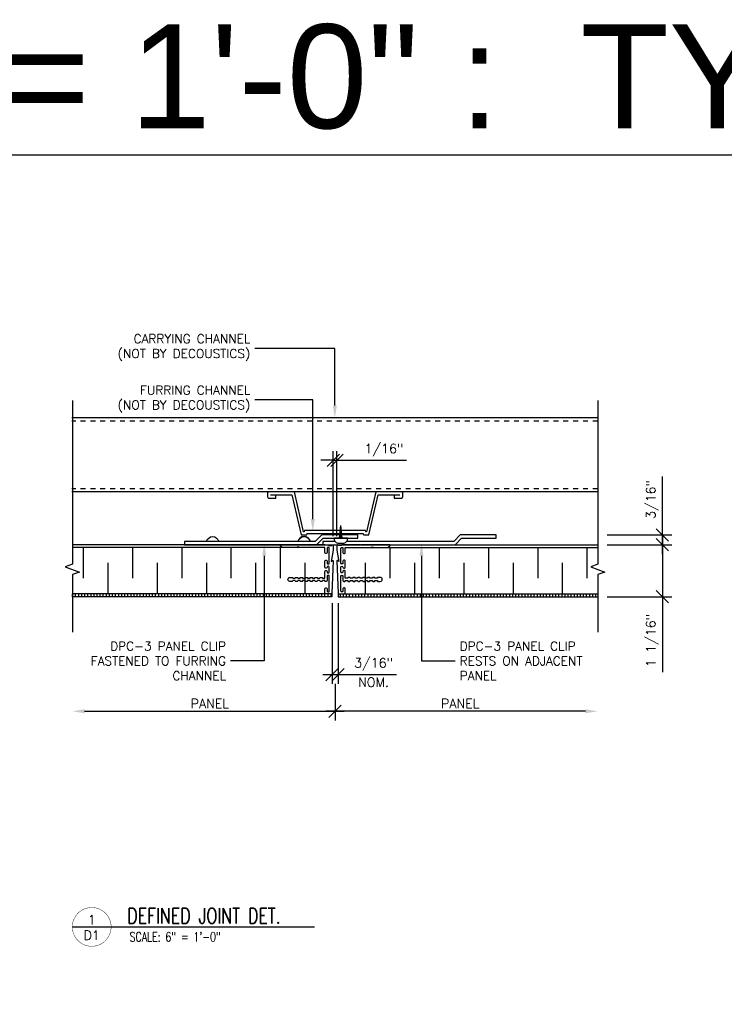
# Model space of a CAD drawing. Header units: inches. Extents: x 31 to 585, y 3457 to 3603.
# Tile 9 of 24: x 240 to 254, y 3510 to 3530. Entities that reach past the tile are written whole.
import ezdxf
from ezdxf import colors
from ezdxf.entities.mleader import LeaderData, LeaderLine
from ezdxf.enums import TextEntityAlignment as Align
from ezdxf.math import Vec2, Vec3

# ---------------------------------------------------------------- set-up
doc = ezdxf.new("R2010")
doc.units = ezdxf.units.IN
doc.header["$MEASUREMENT"] = 0
doc.linetypes.add('HIDDEN', pattern=[0.375, 0.25, -0.125])
for name, color, linetype in [('1-DIM', 4, 'Continuous'), ('1-MOUNT', 155, 'Continuous'), ('1-PANEL', 6, 'Continuous'), ('1-TEXT', 2, 'Continuous'), ('1-TITLE', 4, 'Continuous')]:
    doc.layers.add(name, color=color, linetype=linetype)
doc.styles.add('GEN NOTES', font='ARIALUNI.TTF')
doc.styles.add('TEXT', font='romans.shx')
doc.dimstyles.new('DIM 6-12', dxfattribs={"dimscale": 2, "dimtxt": 0.09375, "dimasz": 0.125, "dimexe": 0.09375, "dimexo": 0.09375, "dimgap": 0.03125, "dimtad": 1, "dimdec": 4, "dimzin": 3, "dimdsep": 46, "dimlunit": 5, "dimtxsty": 'TEXT', "dimblk": 'OBLIQUE', "dimcen": 0.09375, "dimdle": 0.09375, "dimclrd": 256, "dimclre": 4, "dimclrt": 2, "dimadec": 0, "dimazin": 0, "dimtfac": 1, "dimtdec": 4, "dimtmove": 0, "dimatfit": 3, "dimfxl": 0, "dimfrac": 2, "dimtolj": 1, "dimtzin": 0, "dimlwd": -1, "dimlwe": -1, "dimarcsym": 0})
pattern_1 = [(90, (-71.16289, 3270.660996), (-0.0625, 1e-17), [])]

# ---------------------------------------------------------------- blocks, each defined once
blk = doc.blocks.new('_Oblique')
at = {"color": 0, "linetype": 'ByBlock', "lineweight": -2}
blk.add_line((-0.5, -0.5), (0.5, 0.5), dxfattribs=at)
blk = doc.blocks.new('*D19')
at = {"layer": '1-DIM', "color": 4, "transparency": 16777216}
blk.add_line((246.292, 3516.332), (246.292, 3515.586), dxfattribs=at)
at = {"layer": '1-DIM', "transparency": 16777216}
blk.add_line((241.208, 3515.773), (246.48, 3515.773), dxfattribs=at)
blk.add_solid([(241.208, 3515.815), (241.208, 3515.732), (240.958, 3515.773)], dxfattribs=at)
at = {"layer": 'Defpoints', "color": 0, "transparency": 16777216}
for p in [(246.292, 3516.519), (240.958, 3515.773), (246.292, 3515.773)]:
    blk.add_point(p, dxfattribs=at)
at = {"layer": '1-DIM', "transparency": 16777216, "xscale": 0.25, "yscale": 0.25, "zscale": 0.25}
blk.add_blockref('_Oblique', (246.292, 3515.773), dxfattribs=at)
at = {"layer": '1-DIM', "color": 2, "transparency": 16777216, "insert": (243.75, 3515.93), "char_height": 0.1875, "attachment_point": 5, "style": 'TEXT', "bg_fill": 3, "box_fill_scale": 1.25, "bg_fill_color": 256, "bg_fill_true_color": 13158600, "bg_fill_transparency": 0}
blk.add_mtext('\\A1;PANEL', dxfattribs=at)
blk = doc.blocks.new('*D20')
at = {"layer": '1-DIM', "color": 4, "transparency": 16777216}
for p, q in [((246.23, 3517.965), (246.23, 3516.332)), ((246.355, 3517.965), (246.355, 3516.332))]:
    blk.add_line(p, q, dxfattribs=at)
at = {"layer": '1-DIM', "transparency": 16777216}
for p, q in [((246.042, 3516.519), (246.355, 3516.519)), ((246.355, 3516.519), (247.542, 3516.519))]:
    blk.add_line(p, q, dxfattribs=at)
at = {"layer": 'Defpoints', "color": 0, "transparency": 16777216}
for p in [(246.23, 3518.152), (246.355, 3518.152), (246.355, 3516.519)]:
    blk.add_point(p, dxfattribs=at)
at = {"layer": '1-DIM', "transparency": 16777216, "xscale": 0.25, "yscale": 0.25, "zscale": 0.25, "rotation": 180}
blk.add_blockref('_Oblique', (246.23, 3516.519), dxfattribs=at)
at = {"layer": '1-DIM', "transparency": 16777216, "xscale": 0.25, "yscale": 0.25, "zscale": 0.25}
blk.add_blockref('_Oblique', (246.355, 3516.519), dxfattribs=at)
at = {"layer": '1-DIM', "color": 2, "transparency": 16777216, "insert": (247.073, 3516.725), "char_height": 0.1875, "attachment_point": 5, "style": 'TEXT', "bg_fill": 3, "box_fill_scale": 1.25, "bg_fill_color": 256, "bg_fill_true_color": 13158600, "bg_fill_transparency": 0}
blk.add_mtext('\\A1;3/16"', dxfattribs=at)
at = {"layer": '1-DIM', "color": 2, "transparency": 16777216, "insert": (247.073, 3516.363), "char_height": 0.1875, "attachment_point": 5, "style": 'TEXT', "bg_fill": 3, "box_fill_scale": 1.25, "bg_fill_color": 256, "bg_fill_true_color": 13158600, "bg_fill_transparency": 0}
blk.add_mtext('\\A1;NOM.', dxfattribs=at)
blk = doc.blocks.new('*D21')
at = {"layer": '1-DIM', "color": 4, "transparency": 16777216}
blk.add_line((246.292, 3516.332), (246.292, 3515.586), dxfattribs=at)
at = {"layer": '1-DIM', "transparency": 16777216}
blk.add_line((251.376, 3515.773), (246.105, 3515.773), dxfattribs=at)
blk.add_solid([(251.376, 3515.815), (251.376, 3515.732), (251.626, 3515.773)], dxfattribs=at)
at = {"layer": 'Defpoints', "color": 0, "transparency": 16777216}
for p in [(246.292, 3516.519), (246.292, 3515.773), (251.626, 3515.773)]:
    blk.add_point(p, dxfattribs=at)
at = {"layer": '1-DIM', "transparency": 16777216, "xscale": 0.25, "yscale": 0.25, "zscale": 0.25, "rotation": 180}
blk.add_blockref('_Oblique', (246.292, 3515.773), dxfattribs=at)
at = {"layer": '1-DIM', "color": 2, "transparency": 16777216, "insert": (248.834, 3515.93), "char_height": 0.1875, "attachment_point": 5, "style": 'TEXT', "bg_fill": 3, "box_fill_scale": 1.25, "bg_fill_color": 256, "bg_fill_true_color": 13158600, "bg_fill_transparency": 0}
blk.add_mtext('\\A1;PANEL', dxfattribs=at)
blk = doc.blocks.new('*D37')
at = {"layer": '1-DIM', "color": 4, "transparency": 16777216}
for p, q in [((246.255, 3519.33), (246.255, 3521.055)), ((246.329, 3519.33), (246.329, 3521.055))]:
    blk.add_line(p, q, dxfattribs=at)
at = {"layer": '1-DIM', "transparency": 16777216}
for p, q in [((246.255, 3520.868), (246.005, 3520.868)), ((246.255, 3520.868), (246.329, 3520.868)), ((246.329, 3520.868), (247.74, 3520.868))]:
    blk.add_line(p, q, dxfattribs=at)
at = {"layer": 'Defpoints', "color": 0, "transparency": 16777216}
for p in [(246.329, 3520.868), (246.255, 3519.142), (246.329, 3519.142)]:
    blk.add_point(p, dxfattribs=at)
at = {"layer": '1-DIM', "transparency": 16777216, "xscale": 0.25, "yscale": 0.25, "zscale": 0.25}
blk.add_blockref('_Oblique', (246.255, 3520.868), dxfattribs=at)
at = {"layer": '1-DIM', "transparency": 16777216, "xscale": 0.25, "yscale": 0.25, "zscale": 0.25, "rotation": 180}
blk.add_blockref('_Oblique', (246.329, 3520.868), dxfattribs=at)
at = {"layer": '1-DIM', "color": 2, "transparency": 16777216, "insert": (247.284, 3521.073), "char_height": 0.1875, "attachment_point": 5, "style": 'TEXT', "bg_fill": 3, "box_fill_scale": 1.25, "bg_fill_color": 256, "bg_fill_true_color": 13158600, "bg_fill_transparency": 0}
blk.add_mtext('\\A1;1/16"', dxfattribs=at)
blk = doc.blocks.new('SCREW-S')
for p in [(-0.025, 0), (0.025, 0)]:
    blk.add_line(p, (0, -0.241))
blk.add_lwpolyline([(-0.128, 0), (-0.128, 0.011, -0.414214), (-0.043, 0.096), (0.043, 0.096, -0.414214), (0.128, 0.011), (0.128, 0)], format="xyb", close=True)
for points in [[(0.023, -0.016), (-0.024, -0.007)], [(0.021, -0.031), (-0.022, -0.023)], [(0.02, -0.047), (-0.021, -0.039)], [(0.018, -0.062), (-0.019, -0.055)], [(0.017, -0.078), (-0.017, -0.071)], [(0.015, -0.093), (-0.016, -0.087)], [(0.014, -0.109), (-0.014, -0.103)], [(0.012, -0.124), (-0.012, -0.12)], [(0.01, -0.14), (-0.011, -0.136)], [(0.009, -0.155), (-0.009, -0.152)], [(0.007, -0.171), (-0.007, -0.168)], [(0.006, -0.186), (-0.006, -0.184)], [(0.004, -0.202), (-0.004, -0.2)], [(0.002, -0.217), (-0.003, -0.216)], [(0.001, -0.233), (-0.001, -0.233)]]:
    blk.add_lwpolyline(points)
blk = doc.blocks.new('DPC3-LS')
at = {"layer": '1-MOUNT', "linetype": 'Continuous'}
blk.add_lwpolyline([(-0.188, 0), (-0.188, 0.688), (-0.062, 0.812), (-0.062, 3.312), (0, 3.312), (0, 0.787), (-0.125, 0.662), (-0.125, 0)], close=True, dxfattribs=at)
for centre in [(-0.036, 2.774), (-0.036, 1.026)]:
    blk.add_arc(centre, 0.12, 102.6804, 257.3196, dxfattribs=at)
blk = doc.blocks.new('*U44')
at = {"layer": '1-TEXT', "color": 2, "style": 'TEXT'}
blk.add_attdef('VIEWNAME', (0.89, 0.061), '', height=0.25, dxfattribs=at)
at = {"layer": '1-TEXT', "style": 'TEXT'}
for tag, p in [('NOTE1', (0.926, -0.281)), ('NOTE2', (0.926, -0.463)), ('NOTE3', (0.926, -0.655)), ('NOTE4', (0.926, -0.832))]:
    blk.add_attdef(tag, p, '', height=0.125, dxfattribs=at)
blk.add_wipeout([(0.314, 0.314), (0.236, 0.304), (0.163, 0.275), (0.099, 0.229), (0.049, 0.168), (0.015, 0.097), (0.001, 0.02), (0.006, -0.059), (0.03, -0.134), (0.072, -0.2), (0.13, -0.254), (0.199, -0.292), (0.275, -0.312), (0.354, -0.312), (0.43, -0.292), (0.499, -0.254), (0.556, -0.2), (0.599, -0.134), (0.623, -0.059), (0.628, 0.02), (0.613, 0.097), (0.58, 0.168), (0.529, 0.229), (0.466, 0.275), (0.392, 0.304)])
at = {"layer": '1-TITLE', "const_width": 0.00651}
blk.add_lwpolyline([(0, 0, 1), (0.628, 0, 0.414214), (0.314, 0.314, 0.414214), (0, 0, 2.926408)], format="xyb", dxfattribs=at)
at = {"layer": '1-TITLE', "const_width": 0.02}
blk.add_lwpolyline([(0, 0), (3.923, 0)], dxfattribs=at)
at = {"layer": '1-TEXT', "style": 'TEXT'}
for tag, p in [('DETAIL#', (0.301, 0.094)), ('SHEET#', (0.306, -0.207))]:
    blk.add_attdef(tag, text='', height=0.125, dxfattribs=at).set_placement(p, align=Align.CENTER)
blk = doc.blocks.new('*D65')
at = {"layer": '1-DIM', "transparency": 16777216}
for p, q in [((252.938, 3519.34), (252.938, 3518.097)), ((252.938, 3518.097), (252.938, 3516.57))]:
    blk.add_line(p, q, dxfattribs=at)
at = {"layer": '1-DIM', "color": 4, "transparency": 16777216}
for p, q in [((251.814, 3519.152), (253.126, 3519.152)), ((251.814, 3518.097), (253.126, 3518.097))]:
    blk.add_line(p, q, dxfattribs=at)
at = {"layer": 'Defpoints', "color": 0, "transparency": 16777216}
for p in [(251.626, 3519.152), (251.626, 3518.097), (252.938, 3518.097)]:
    blk.add_point(p, dxfattribs=at)
at = {"layer": '1-DIM', "transparency": 16777216, "xscale": 0.25, "yscale": 0.25, "zscale": 0.25}
for p, rotation in [((252.938, 3519.152), 90), ((252.938, 3518.097), 270)]:
    blk.add_blockref('_Oblique', p, dxfattribs=dict(at, rotation=rotation))
at = {"layer": '1-DIM', "color": 2, "transparency": 16777216, "insert": (252.733, 3517.209), "char_height": 0.1875, "attachment_point": 5, "rotation": 90, "style": 'TEXT', "bg_fill": 3, "box_fill_scale": 1.25, "bg_fill_color": 256, "bg_fill_true_color": 13158600, "bg_fill_transparency": 0}
blk.add_mtext('\\A1;1 1/16"', dxfattribs=at)
blk = doc.blocks.new('*D66')
at = {"layer": '1-DIM', "transparency": 16777216}
for p, q in [((252.938, 3519.352), (252.938, 3520.539)), ((252.938, 3518.965), (252.938, 3519.352))]:
    blk.add_line(p, q, dxfattribs=at)
at = {"layer": '1-DIM', "color": 4, "transparency": 16777216}
for p, q in [((251.814, 3519.352), (253.126, 3519.352)), ((251.814, 3519.152), (253.126, 3519.152))]:
    blk.add_line(p, q, dxfattribs=at)
at = {"layer": 'Defpoints', "color": 0, "transparency": 16777216}
for p in [(251.626, 3519.352), (252.938, 3519.352), (251.626, 3519.152)]:
    blk.add_point(p, dxfattribs=at)
at = {"layer": '1-DIM', "transparency": 16777216, "xscale": 0.25, "yscale": 0.25, "zscale": 0.25}
for p, rotation in [((252.938, 3519.352), 90), ((252.938, 3519.152), 270)]:
    blk.add_blockref('_Oblique', p, dxfattribs=dict(at, rotation=rotation))
at = {"layer": '1-DIM', "color": 2, "transparency": 16777216, "insert": (252.733, 3520.07), "char_height": 0.1875, "attachment_point": 5, "rotation": 90, "style": 'TEXT', "bg_fill": 3, "box_fill_scale": 1.25, "bg_fill_color": 256, "bg_fill_true_color": 13158600, "bg_fill_transparency": 0}
blk.add_mtext('\\A1;3/16"', dxfattribs=at)

msp = doc.modelspace()

# ---------------------------------------------------------------- linework, layer by layer
at = {"layer": '1-DIM'}
for points in [[(240.95814, 3522.07958), (240.95814, 3518.75779), (240.81325, 3518.70506), (241.10303, 3518.59959), (240.95814, 3518.54685), (240.95814, 3517.3757)], [(251.62605, 3522.07958), (251.62605, 3518.75779), (251.48116, 3518.70506), (251.77093, 3518.59959), (251.62605, 3518.54685), (251.62605, 3517.3757)]]:
    msp.add_lwpolyline(points, dxfattribs=at)
at = {"layer": '1-MOUNT', "color": 8}
msp.add_line((251.62605, 3521.72649), (240.94964, 3521.72649), dxfattribs=at)
at = {"layer": '1-MOUNT', "color": 8, "linetype": 'HIDDEN', "ltscale": 0.125}
msp.add_line((251.62605, 3521.66399), (240.94964, 3521.66399), dxfattribs=at)
at = {"layer": '1-MOUNT'}
msp.add_arc((245.66326, 3519.19069), 0.1276, 12.680383, 167.319617, dxfattribs=at)
at = {"layer": '1-PANEL', "linetype": 'Continuous'}
for p, q in [((246.08379, 3519.15232), (240.95814, 3519.15232)), ((246.50039, 3519.15232), (251.62605, 3519.15232))]:
    msp.add_line(p, q, dxfattribs=at)
at = {"layer": '1-PANEL'}
for p, q in [((246.08379, 3519.09689), (240.95814, 3519.09689)), ((246.50039, 3519.09689), (251.62605, 3519.09689))]:
    msp.add_line(p, q, dxfattribs=at)
at = {"layer": '1-PANEL', "color": 8}
for p, q in [((241.17887, 3519.09689), (241.17887, 3518.47189)), ((242.17887, 3519.09689), (242.17887, 3518.47189)), ((243.17887, 3519.09689), (243.17887, 3518.47189)), ((244.17887, 3519.09689), (244.17887, 3518.47189)), ((245.17887, 3519.09689), (245.17887, 3518.47189)), ((247.40532, 3519.09689), (247.40532, 3518.47189)), ((248.40532, 3519.09689), (248.40532, 3518.47189)), ((249.40532, 3519.09689), (249.40532, 3518.47189)), ((250.40532, 3519.09689), (250.40532, 3518.47189)), ((251.40532, 3519.09689), (251.40532, 3518.47189)), ((241.67887, 3518.78439), (241.67887, 3518.15939)), ((242.67887, 3518.78439), (242.67887, 3518.15939)), ((243.67887, 3518.78439), (243.67887, 3518.15939)), ((244.67887, 3518.78439), (244.67887, 3518.15939)), ((245.67887, 3518.78439), (245.67887, 3518.15939)), ((246.90532, 3518.78439), (246.90532, 3518.15939)), ((247.90532, 3518.78439), (247.90532, 3518.15939)), ((248.90532, 3518.78439), (248.90532, 3518.15939)), ((249.90532, 3518.78439), (249.90532, 3518.15939)), ((250.90532, 3518.78439), (250.90532, 3518.15939))]:
    msp.add_line(p, q, dxfattribs=at)
at = {"layer": 'Defpoints', "color": 3}
msp.add_lwpolyline([(224.52641, 3527.06477), (283.76922, 3527.06477), (283.76922, 3481.06477), (224.52641, 3481.06477)], close=True, dxfattribs=at)

# ---------------------------------------------------------------- texts
at = {"layer": '1-TEXT', "insert": (223.60346, 3528.64552), "char_height": 2.109375, "width": 58.693524, "attachment_point": 4, "style": 'GEN NOTES'}
msp.add_mtext('\\pi1.1839;SCALE: 6" = 1\'-0" :  TYP. DETAILS-D SIZE ', dxfattribs=at)

# ---------------------------------------------------------------- leaders
at = {"layer": '1-TEXT'}
ml = msp.add_multileader_mtext('Standard', dxfattribs=at)
ml.set_content('CARRYING CHANNEL \\P(NOT BY DECOUSTICS)', color=256, style='TEXT')
ml.set_leader_properties(color=4, linetype='ByLayer', lineweight=-1)
ml.build(insert=Vec2(0, 0))
ml.multileader.update_dxf_attribs({"text_left_attachment_type": 2, "text_right_attachment_type": 2, "dogleg_length": 0.36, "arrow_head_size": 0.25})
ctx = ml.context
ctx.base_point, ctx.char_height, ctx.arrow_head_size, ctx.landing_gap_size, ctx.plane_origin = Vec3(241.47201, 3523.13705), 0.18, 0.25, 0.09, Vec3(245.71838, 3522.35608)
ctx.left_attachment, ctx.right_attachment, ctx.text_align_type = 2, 2, 2
notes = []
notes.append((ctx, [(0, (1, 1, 0), (246.28784, 3523.13705), (-1, 0), 1.62726, [(0, [(246.28784, 3521.72649)], 0, [])])]))
ctx.mtext.insert, ctx.mtext.width, ctx.mtext.defined_height, ctx.mtext.alignment, ctx.mtext.flow_direction = Vec3(244.57058, 3523.42419), 3.6190957, 0.62826, 3, 5
ml = msp.add_multileader_mtext('Standard', dxfattribs=at)
ml.set_content('FURRING CHANNEL\\P(NOT BY DECOUSTICS)', color=256, style='TEXT')
ml.set_leader_properties(color=4, linetype='ByLayer', lineweight=-1)
ml.build(insert=Vec2(0, 0))
ml.multileader.update_dxf_attribs({"text_left_attachment_type": 2, "text_right_attachment_type": 2, "dogleg_length": 0.36, "arrow_head_size": 0.25})
ctx = ml.context
ctx.base_point, ctx.char_height, ctx.arrow_head_size, ctx.landing_gap_size, ctx.plane_origin = Vec3(241.47201, 3522.09313), 0.18, 0.25, 0.09, Vec3(245.27017, 3521.31216)
ctx.left_attachment, ctx.right_attachment, ctx.text_align_type = 2, 2, 2
notes.append((ctx, [(0, (1, 1, 0), (245.83964, 3522.09313), (-1, 0), 1.17906, [(0, [(245.83964, 3519.4233)], 0, [])])]))
ctx.mtext.insert, ctx.mtext.width, ctx.mtext.defined_height, ctx.mtext.alignment, ctx.mtext.flow_direction = Vec3(244.57058, 3522.38027), 3.6190957, 0.62826, 3, 5
ml = msp.add_multileader_mtext('Standard', dxfattribs=at)
ml.set_content('DPC-3 PANEL CLIP FASTENED TO FURRING CHANNEL', color=256, style='TEXT')
ml.set_leader_properties(color=4, linetype='ByLayer', lineweight=-1)
ml.build(insert=Vec2(0, 0))
ml.multileader.update_dxf_attribs({"text_left_attachment_type": 2, "text_right_attachment_type": 2, "dogleg_length": 0.36, "arrow_head_size": 0.25})
ctx = ml.context
ctx.base_point, ctx.char_height, ctx.arrow_head_size, ctx.landing_gap_size, ctx.plane_origin = Vec3(240.91196, 3516.79493), 0.18, 0.25, 0.09, Vec3(244.28507, 3516.01396)
ctx.left_attachment, ctx.right_attachment, ctx.text_align_type = 2, 2, 2
notes.append((ctx, [(0, (1, 1, 0), (244.85454, 3516.79493), (-1, 0), 0.68544, [(0, [(244.85454, 3519.17891)], 0, [])])]))
ctx.mtext.insert, ctx.mtext.width, ctx.mtext.defined_height, ctx.mtext.alignment, ctx.mtext.flow_direction = Vec3(244.0791, 3517.18493), 3.6190957, 0.62826, 3, 5
for ctx, leaders in notes:
    for number, flags, end, landing, length, lines in leaders:
        leader = LeaderData()
        leader.index, (leader.has_last_leader_line, leader.has_dogleg_vector, leader.attachment_direction) = number, flags
        leader.last_leader_point, leader.dogleg_vector, leader.dogleg_length = Vec3(end), Vec3(landing), length
        for number, points, colour, breaks in lines:
            line = LeaderLine()
            line.index, line.vertices, line.color, line.breaks = number, Vec3.list(points), colors.encode_raw_color(colour), breaks
            leader.lines.append(line)
        ctx.leaders.append(leader)

# ---------------------------------------------------------------- next in the draw order: block references
at = {"layer": '1-TITLE'}
ref = msp.add_blockref('*U44', (240.95814, 3511.39751), dxfattribs=dict(at, xscale=1.254172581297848, yscale=1.254172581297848, zscale=1.254172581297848))
ref.add_attrib('VIEWNAME', 'DEFINED JOINT DET.', (242.07448, 3511.46667), dxfattribs={"color": 2, "height": 0.312495, "style": 'TEXT', "width": 0.75})
ref.add_attrib('DETAIL#', '1', dxfattribs={"color": 2, "height": 0.1875, "style": 'TEXT'}).set_placement((241.35223, 3511.54128), align=Align.MIDDLE_CENTER)
ref.add_attrib('SHEET#', 'D1', dxfattribs={"color": 2, "height": 0.1875, "style": 'TEXT'}).set_placement((241.35223, 3511.22773), align=Align.MIDDLE_CENTER)
ref.add_attrib('NOTE1', 'SCALE: 6" = 1\'-0"', dxfattribs={"color": 2, "height": 0.1875, "style": 'TEXT', "width": 0.75}).set_placement((242.11968, 3511.04552), align=Align.BOTTOM_LEFT)

# ---------------------------------------------------------------- next in the draw order: dimensions: what is measured, and where the dimension line sits
at = {"layer": '1-DIM'}
dim = msp.add_linear_dim(base=(246.29209, 3515.77336), p1=(240.95814, 3515.77336), p2=(246.29209, 3516.51936), angle=180, text='PANEL', dimstyle='DIM 6-12', override={"dimpost": '"', "dimblk2": 'Oblique', "dimsah": 1}, dxfattribs=at)
dim.commit()
dim.dimension.update_dxf_attribs({"geometry": '*D19', "text_midpoint": (243.75012, 3515.92961)})

# ---------------------------------------------------------------- next in the draw order: dimensions: what is measured, and where the dimension line sits
dim = msp.add_linear_dim(base=(246.35459, 3516.51936), p1=(246.22959, 3518.15232), p2=(246.35459, 3518.15232), text='3/16"\\XNOM.', dimstyle='DIM 6-12', override={"dimpost": '"'}, dxfattribs=at)
dim.commit()
dim.dimension.update_dxf_attribs({"geometry": '*D20', "text_midpoint": (247.07334, 3516.51936)})

# ---------------------------------------------------------------- next in the draw order: hatches: boundary and pattern name
at = {"layer": '1-PANEL'}
h = msp.add_hatch(dxfattribs=at)
h.set_pattern_fill('ANSI31', color=8, scale=0.5, angle=45, style=0)
h.set_pattern_definition(pattern_1)
h.paths.add_polyline_path([(240.95814, 3518.15939), (246.22959, 3518.15939), (246.22959, 3518.09689), (240.95814, 3518.09689)])
h = msp.add_hatch(dxfattribs=at)
h.set_pattern_fill('ANSI31', color=8, scale=0.5, angle=45, style=0)
h.set_pattern_definition(pattern_1)
h.paths.add_polyline_path([(251.62605, 3518.15939), (246.35459, 3518.15939), (246.35459, 3518.09689), (251.62605, 3518.09689)])

# ---------------------------------------------------------------- next in the draw order: linework, layer by layer
for p, q in [((246.22959, 3518.15939), (240.95814, 3518.15939)), ((246.22959, 3518.09689), (240.95814, 3518.09689)), ((246.22959, 3518.15939), (246.22959, 3518.09689)), ((246.35459, 3518.15939), (251.62605, 3518.15939)), ((246.35459, 3518.15939), (246.35459, 3518.09689)), ((246.35459, 3518.09689), (251.62605, 3518.09689))]:
    msp.add_line(p, q, dxfattribs=at)
at = {"layer": '1-PANEL', "color": 7}
for points in [[(246.25534, 3519.14231), (246.25534, 3519.06238, -0.04254503), (246.25364, 3519.04238), (246.21411, 3518.81219), (246.23815, 3518.83237, -0.64926792), (246.25457, 3518.82436), (246.22959, 3518.16319, -0.40414051), (246.22566, 3518.15939), (246.08773, 3518.15939, -0.41421356), (246.08379, 3518.16333), (246.08379, 3518.26097, -0.41421356), (246.10348, 3518.28065), (246.11411, 3518.28065, -0.41421356), (246.13379, 3518.26097), (246.13379, 3518.20916, 0.41421356), (246.14379, 3518.19916), (246.16434, 3518.19916, 0.41421356), (246.17434, 3518.20916), (246.17434, 3518.52065, 0.41421356), (246.16434, 3518.53065), (246.14379, 3518.53065, 0.41421356), (246.13379, 3518.52065), (246.13379, 3518.42908, -0.41421356), (246.11411, 3518.40939), (246.09364, 3518.40939, -0.41421356), (246.08379, 3518.41924), (246.08379, 3518.42439), (246.03379, 3518.42439), (246.03379, 3518.41924, -0.41421356), (246.02395, 3518.40939), (245.99364, 3518.40939, -0.41421356), (245.98379, 3518.41924), (245.98379, 3518.42439), (245.93379, 3518.42439), (245.93379, 3518.41924, -0.41421356), (245.92395, 3518.40939), (245.89364, 3518.40939, -0.41421356), (245.88379, 3518.41924), (245.88379, 3518.42439), (245.83379, 3518.42439), (245.83379, 3518.41924, -0.41421356), (245.82395, 3518.40939), (245.79364, 3518.40939, -0.41421356), (245.78379, 3518.41924), (245.78379, 3518.42439), (245.73379, 3518.42439), (245.73379, 3518.41924, -0.41421356), (245.72395, 3518.40939), (245.69364, 3518.40939, -0.41421356), (245.68379, 3518.41924), (245.68379, 3518.42439), (245.63379, 3518.42439), (245.63379, 3518.41924, -0.41421356), (245.62395, 3518.40939), (245.59364, 3518.40939, -0.41421356), (245.58379, 3518.41924), (245.58379, 3518.42439), (245.53379, 3518.42439), (245.53379, 3518.41924, -0.41421356), (245.52395, 3518.40939), (245.49364, 3518.40939, -0.41421356), (245.48379, 3518.41924), (245.48379, 3518.42439), (245.43379, 3518.42439), (245.43379, 3518.41924, -0.41421356), (245.42395, 3518.40939), (245.37379, 3518.40939, -1), (245.37379, 3518.48939), (245.38379, 3518.48939), (245.42395, 3518.48939, -0.41421356), (245.43379, 3518.47955), (245.43379, 3518.47439), (245.48379, 3518.47439), (245.48379, 3518.47955, -0.41421356), (245.49364, 3518.48939), (245.52395, 3518.48939, -0.41421356), (245.53379, 3518.47955), (245.53379, 3518.47439), (245.58379, 3518.47439), (245.58379, 3518.47955, -0.41421356), (245.59364, 3518.48939), (245.62395, 3518.48939, -0.41421356), (245.63379, 3518.47955), (245.63379, 3518.47439), (245.68379, 3518.47439), (245.68379, 3518.47955, -0.41421356), (245.69364, 3518.48939), (245.72395, 3518.48939, -0.41421356), (245.73379, 3518.47955), (245.73379, 3518.47439), (245.78379, 3518.47439), (245.78379, 3518.47955, -0.41421356), (245.79364, 3518.48939), (245.82395, 3518.48939, -0.41421356), (245.83379, 3518.47955), (245.83379, 3518.47439), (245.88379, 3518.47439), (245.88379, 3518.47955, -0.41421356), (245.89364, 3518.48939), (245.92395, 3518.48939, -0.41421356), (245.93379, 3518.47955), (245.93379, 3518.47439), (245.98379, 3518.47439), (245.98379, 3518.47955, -0.41421356), (245.99364, 3518.48939), (246.02395, 3518.48939, -0.41421356), (246.03379, 3518.47955), (246.03379, 3518.47439), (246.08379, 3518.47439), (246.08379, 3518.60959, -0.41421356), (246.10348, 3518.62928), (246.11411, 3518.62928, -0.41421356), (246.13379, 3518.60959), (246.13379, 3518.60034, 0.41421356), (246.15348, 3518.58065), (246.15466, 3518.58065, 0.41421356), (246.17434, 3518.60034), (246.17434, 3518.69601, 0.41421356), (246.15466, 3518.71569), (246.15348, 3518.71569, 0.41421356), (246.13379, 3518.69601), (246.13379, 3518.69601, -0.41421356), (246.11411, 3518.67632), (246.10348, 3518.67632, -0.41421356), (246.08379, 3518.69601), (246.08379, 3518.81727, -0.41421356), (246.10348, 3518.83695), (246.11411, 3518.83695, -0.41421356), (246.13379, 3518.81727), (246.13379, 3518.77569, 0.41421356), (246.14379, 3518.76569), (246.16434, 3518.76569, 0.41421356), (246.17434, 3518.77569), (246.17434, 3519.08719, 0.41421356), (246.16434, 3519.09719), (246.14379, 3519.09719, 0.41421356), (246.13379, 3519.08719), (246.13379, 3518.99561, -0.41421356), (246.11411, 3518.97593), (246.10348, 3518.97593, -0.41421356), (246.08379, 3518.99561), (246.08379, 3519.09719), (245.61057, 3519.09719), (245.52573, 3519.11215), (245.52573, 3519.08735), (245.46991, 3519.09719), (245.24224, 3519.09719, -0.26047061), (245.17696, 3519.1377, -0.57143672), (245.18557, 3519.15231), (245.77306, 3519.15231), (245.7829, 3519.14246), (245.79275, 3519.15231), (246.14387, 3519.15231, -0.29774875), (246.16676, 3519.13735), (246.21675, 3519.13735), (246.24034, 3519.15097, -0.57735027)], [(246.32884, 3519.14231), (246.32884, 3519.06238, 0.04254503), (246.33055, 3519.04238), (246.37008, 3518.81219), (246.34604, 3518.83237, 0.64926792), (246.32962, 3518.82436), (246.35459, 3518.16319, 0.40414051), (246.35853, 3518.15939), (246.49646, 3518.15939, 0.41421356), (246.50039, 3518.16333), (246.50039, 3518.26097, 0.41421356), (246.48071, 3518.28065), (246.47008, 3518.28065, 0.41421356), (246.45039, 3518.26097), (246.45039, 3518.20916, -0.41421356), (246.44039, 3518.19916), (246.41984, 3518.19916, -0.41421356), (246.40984, 3518.20916), (246.40984, 3518.52065, -0.41421356), (246.41984, 3518.53065), (246.44039, 3518.53065, -0.41421356), (246.45039, 3518.52065), (246.45039, 3518.42908, 0.41421356), (246.47008, 3518.40939), (246.49055, 3518.40939, 0.41421356), (246.50039, 3518.41924), (246.50039, 3518.42439), (246.55039, 3518.42439), (246.55039, 3518.41924, 0.41421356), (246.56024, 3518.40939), (246.59055, 3518.40939, 0.41421356), (246.60039, 3518.41924), (246.60039, 3518.42439), (246.65039, 3518.42439), (246.65039, 3518.41924, 0.41421356), (246.66024, 3518.40939), (246.69055, 3518.40939, 0.41421356), (246.70039, 3518.41924), (246.70039, 3518.42439), (246.75039, 3518.42439), (246.75039, 3518.41924, 0.41421356), (246.76024, 3518.40939), (246.79055, 3518.40939, 0.41421356), (246.80039, 3518.41924), (246.80039, 3518.42439), (246.85039, 3518.42439), (246.85039, 3518.41924, 0.41421356), (246.86024, 3518.40939), (246.89055, 3518.40939, 0.41421356), (246.90039, 3518.41924), (246.90039, 3518.42439), (246.95039, 3518.42439), (246.95039, 3518.41924, 0.41421356), (246.96024, 3518.40939), (246.99055, 3518.40939, 0.41421356), (247.00039, 3518.41924), (247.00039, 3518.42439), (247.05039, 3518.42439), (247.05039, 3518.41924, 0.41421356), (247.06024, 3518.40939), (247.09055, 3518.40939, 0.41421356), (247.10039, 3518.41924), (247.10039, 3518.42439), (247.15039, 3518.42439), (247.15039, 3518.41924, 0.41421356), (247.16024, 3518.40939), (247.21039, 3518.40939, 1), (247.21039, 3518.48939), (247.20039, 3518.48939), (247.16024, 3518.48939, 0.41421356), (247.15039, 3518.47955), (247.15039, 3518.47439), (247.10039, 3518.47439), (247.10039, 3518.47955, 0.41421356), (247.09055, 3518.48939), (247.06024, 3518.48939, 0.41421356), (247.05039, 3518.47955), (247.05039, 3518.47439), (247.00039, 3518.47439), (247.00039, 3518.47955, 0.41421356), (246.99055, 3518.48939), (246.96024, 3518.48939, 0.41421356), (246.95039, 3518.47955), (246.95039, 3518.47439), (246.90039, 3518.47439), (246.90039, 3518.47955, 0.41421356), (246.89055, 3518.48939), (246.86024, 3518.48939, 0.41421356), (246.85039, 3518.47955), (246.85039, 3518.47439), (246.80039, 3518.47439), (246.80039, 3518.47955, 0.41421356), (246.79055, 3518.48939), (246.76024, 3518.48939, 0.41421356), (246.75039, 3518.47955), (246.75039, 3518.47439), (246.70039, 3518.47439), (246.70039, 3518.47955, 0.41421356), (246.69055, 3518.48939), (246.66024, 3518.48939, 0.41421356), (246.65039, 3518.47955), (246.65039, 3518.47439), (246.60039, 3518.47439), (246.60039, 3518.47955, 0.41421356), (246.59055, 3518.48939), (246.56024, 3518.48939, 0.41421356), (246.55039, 3518.47955), (246.55039, 3518.47439), (246.50039, 3518.47439), (246.50039, 3518.60959, 0.41421356), (246.48071, 3518.62928), (246.47008, 3518.62928, 0.41421356), (246.45039, 3518.60959), (246.45039, 3518.60034, -0.41421356), (246.43071, 3518.58065), (246.42953, 3518.58065, -0.41421356), (246.40984, 3518.60034), (246.40984, 3518.69601, -0.41421356), (246.42953, 3518.71569), (246.43071, 3518.71569, -0.41421356), (246.45039, 3518.69601), (246.45039, 3518.69601, 0.41421356), (246.47008, 3518.67632), (246.48071, 3518.67632, 0.41421356), (246.50039, 3518.69601), (246.50039, 3518.81727, 0.41421356), (246.48071, 3518.83695), (246.47008, 3518.83695, 0.41421356), (246.45039, 3518.81727), (246.45039, 3518.77569, -0.41421356), (246.44039, 3518.76569), (246.41984, 3518.76569, -0.41421356), (246.40984, 3518.77569), (246.40984, 3519.08719, -0.41421356), (246.41984, 3519.09719), (246.44039, 3519.09719, -0.41421356), (246.45039, 3519.08719), (246.45039, 3518.99561, 0.41421356), (246.47008, 3518.97593), (246.48071, 3518.97593, 0.41421356), (246.50039, 3518.99561), (246.50039, 3519.09719), (246.97362, 3519.09719), (247.05846, 3519.11215), (247.05846, 3519.08735), (247.11428, 3519.09719), (247.34195, 3519.09719, 0.26047061), (247.40723, 3519.1377, 0.57143672), (247.39862, 3519.15231), (246.81113, 3519.15231), (246.80128, 3519.14246), (246.79144, 3519.15231), (246.44032, 3519.15231, 0.29774875), (246.41742, 3519.13735), (246.36743, 3519.13735), (246.34384, 3519.15097, 0.57735027)]]:
    msp.add_lwpolyline(points, format="xyb", close=True, dxfattribs=at)

# ---------------------------------------------------------------- next in the draw order: dimensions: what is measured, and where the dimension line sits
at = {"layer": '1-DIM'}
dim = msp.add_linear_dim(base=(246.29209, 3515.77336), p1=(251.62605, 3515.77336), p2=(246.29209, 3516.51936), text='PANEL', dimstyle='DIM 6-12', override={"dimpost": '"', "dimblk2": 'Oblique', "dimsah": 1}, dxfattribs=at)
dim.commit()
dim.dimension.update_dxf_attribs({"geometry": '*D21', "text_midpoint": (248.83407, 3515.92961)})

# ---------------------------------------------------------------- next in the draw order: dimensions: what is measured, and where the dimension line sits
dim = msp.add_linear_dim(base=(246.32884, 3520.86779), p1=(246.25534, 3519.14231), p2=(246.32884, 3519.14231), dimstyle='DIM 6-12', override={"dimpost": '"'}, dxfattribs=at)
dim.commit()
dim.dimension.update_dxf_attribs({"geometry": '*D37', "text_midpoint": (247.2842, 3521.07314)})

# ---------------------------------------------------------------- next in the draw order: leaders
at = {"layer": '1-TEXT'}
ml = msp.add_multileader_mtext('Standard', dxfattribs=at)
ml.set_content('DPC-3 PANEL CLIP RESTS ON ADJACENT PANEL', color=256, style='TEXT')
ml.set_leader_properties(color=4, linetype='ByLayer', lineweight=-1)
ml.build(insert=Vec2(0, 0))
ml.multileader.update_dxf_attribs({"text_left_attachment_type": 2, "text_right_attachment_type": 2, "dogleg_length": 0.36, "arrow_head_size": 0.25})
ctx = ml.context
ctx.base_point, ctx.char_height, ctx.arrow_head_size, ctx.landing_gap_size, ctx.plane_origin = Vec3(248.73214, 3516.79493), 0.18, 0.25, 0.09, Vec3(248.61617, 3516.01396)
ctx.left_attachment, ctx.right_attachment = 2, 2
notes = []
notes.append((ctx, [(0, (1, 1, 0), (248.0467, 3516.79493), (1, 0), 0.68544, [(0, [(248.0467, 3519.17891)], 0, [])])]))
ctx.mtext.insert, ctx.mtext.width, ctx.mtext.defined_height, ctx.mtext.flow_direction = Vec3(248.82214, 3517.18493), 2.8606163, 0.62826, 5
for ctx, leaders in notes:
    for number, flags, end, landing, length, lines in leaders:
        leader = LeaderData()
        leader.index, (leader.has_last_leader_line, leader.has_dogleg_vector, leader.attachment_direction) = number, flags
        leader.last_leader_point, leader.dogleg_vector, leader.dogleg_length = Vec3(end), Vec3(landing), length
        for number, points, colour, breaks in lines:
            line = LeaderLine()
            line.index, line.vertices, line.color, line.breaks = number, Vec3.list(points), colors.encode_raw_color(colour), breaks
            leader.lines.append(line)
        ctx.leaders.append(leader)

# ---------------------------------------------------------------- next in the draw order: linework, layer by layer
at = {"layer": '1-MOUNT', "color": 8, "linetype": 'HIDDEN', "ltscale": 0.125}
msp.add_line((251.62605, 3520.28899), (240.94964, 3520.28899), dxfattribs=at)
at = {"layer": '1-MOUNT', "color": 8}
msp.add_line((251.62605, 3520.22649), (240.94964, 3520.22649), dxfattribs=at)
at = {"layer": '1-MOUNT', "color": 1}
msp.add_lwpolyline([(247.49438, 3520.16399), (247.49438, 3520.10149), (247.6418, 3520.10149, 0.41421356), (247.66709, 3520.12679), (247.66709, 3520.2012, 0.41421356), (247.6418, 3520.22649), (247.11737, 3520.22649), (246.92987, 3519.41399), (246.91725, 3519.41399), (246.91004, 3519.44524), (245.67415, 3519.44524), (245.66693, 3519.41399), (245.65431, 3519.41399), (245.46681, 3520.22649), (244.94239, 3520.22649, 0.41421356), (244.91709, 3520.2012), (244.91709, 3520.12679, 0.41421356), (244.94239, 3520.10149), (245.08981, 3520.10149), (245.08981, 3520.16399)], format="xyb", dxfattribs=at)
msp.add_lwpolyline([(244.97959, 3520.16399), (245.41709, 3520.16399), (245.60459, 3519.35149), (245.71665, 3519.35149), (245.72386, 3519.38274), (246.86032, 3519.38274), (246.86753, 3519.35149), (246.97959, 3519.35149), (247.16709, 3520.16399), (247.60459, 3520.16399)], dxfattribs=at)
at = {"layer": '1-MOUNT'}
msp.add_lwpolyline([(246.29236, 3519.2187), (246.04431, 3519.2187), (246.04431, 3519.15231), (248.72762, 3519.15231), (248.86041, 3519.2851), (249.56326, 3519.2851), (249.56326, 3519.35149), (248.83291, 3519.35149), (248.70012, 3519.2187), (246.52736, 3519.2187)], dxfattribs=at)

# ---------------------------------------------------------------- next in the draw order: block references
at = {"layer": '1-MOUNT', "zscale": 1.0623229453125}
for name, p, xscale, yscale, rotation in [('SCREW-S', (246.40986, 3519.2851), -1.06232294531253, 1.062322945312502, 180), ('DPC3-LS', (246.75337, 3519.15231), -1.062322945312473, 1.062322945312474, 90.00000000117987)]:
    msp.add_blockref(name, p, dxfattribs=dict(at, xscale=xscale, yscale=yscale, rotation=rotation))

# ---------------------------------------------------------------- next in the draw order: dimensions: what is measured, and where the dimension line sits
at = {"layer": '1-DIM'}
dim = msp.add_linear_dim(base=(252.93832, 3518.09689), p1=(251.62605, 3519.15232), p2=(251.62605, 3518.09689), angle=270, dimstyle='DIM 6-12', override={"dimpost": '"'}, dxfattribs=at)
dim.commit()
dim.dimension.update_dxf_attribs({"geometry": '*D65', "text_midpoint": (252.73297, 3517.2085)})

# ---------------------------------------------------------------- next in the draw order: dimensions: what is measured, and where the dimension line sits
dim = msp.add_linear_dim(base=(252.93832, 3519.35151), p1=(251.62605, 3519.15232), p2=(251.62605, 3519.35151), angle=90, dimstyle='DIM 6-12', override={"dimpost": '"'}, dxfattribs=at)
dim.commit()
dim.dimension.update_dxf_attribs({"geometry": '*D66', "text_midpoint": (252.73297, 3520.07026)})

doc.saveas('drawing.dxf')
